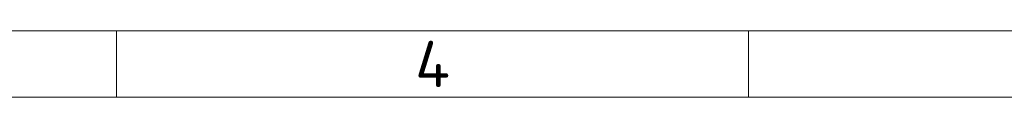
# Model space of a CAD drawing. Header units: millimetres. Extents: x 5 to 589, y 5 to 415.
# Tile 2 of 256: x 146 to 221, y 5 to 10. Entities that reach past the tile are written whole.
import ezdxf

# ---------------------------------------------------------------- set-up
doc = ezdxf.new("R2010")
doc.units = ezdxf.units.MM
doc.layers.add('Rahmen (ISO)', color=7, linetype='Continuous', lineweight=70)
doc.styles.add('Notiztext (ISO)', font='isocpeur.ttf')

# ---------------------------------------------------------------- blocks, each defined once
blk = doc.blocks.new('Ränder Basler-A2')
at = {"layer": 'Rahmen (ISO)', "lineweight": 18}
for p, q in [((584, 10), (10, 10)), ((153.5, 10), (153.5, 5)), ((201.333, 10), (201.333, 5))]:
    blk.add_line(p, q, dxfattribs=at)
at = {"layer": 'Rahmen (ISO)', "color": 7, "lineweight": 18}
blk.add_line((5, 5), (589, 5), dxfattribs=at)
at = {"layer": 'Rahmen (ISO)', "insert": (177.417, 7.5), "char_height": 3.5, "attachment_point": 5, "style": 'Notiztext (ISO)'}
blk.add_mtext('\\fISOCPEUR|b0|i0;4', dxfattribs=at)

msp = doc.modelspace()

# ---------------------------------------------------------------- block references
msp.add_blockref('Ränder Basler-A2', (0, 0))

doc.saveas('drawing.dxf')
